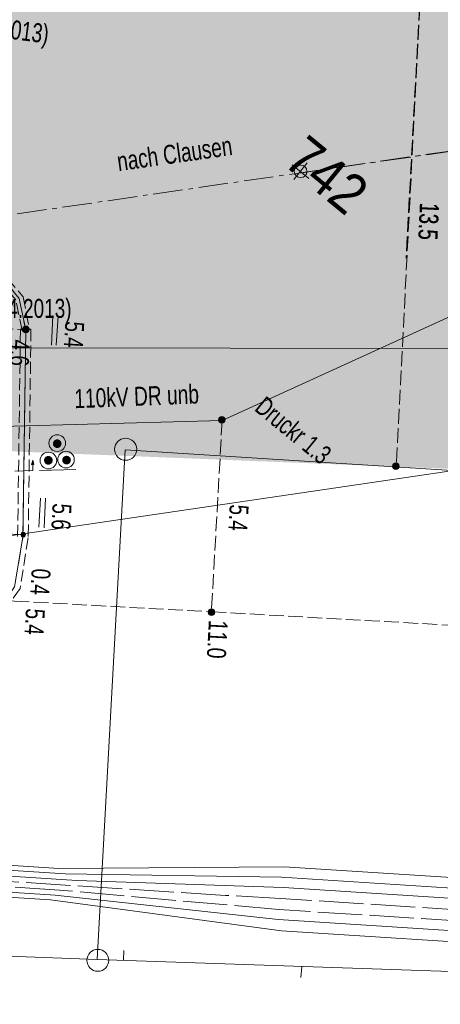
# Model space of a CAD drawing. Header units: metres. Extents: x -740 to 758, y -633 to 854.
# Tile 198 of 256: x -344 to -332, y 221 to 249. Entities that reach past the tile are written whole.
import ezdxf

# ---------------------------------------------------------------- set-up
doc = ezdxf.new("R2010")
doc.units = ezdxf.units.M
doc.header["$MEASUREMENT"] = 0
for name, pattern in [('1248_208', [1.456, 1.248, -0.208]), ('333_125', [0.4576, 0.3328, -0.1248]), ('333_333', [0.6656, 0.3328, -0.3328]), ('416_125', [0.5408, 0.416, -0.1248]), ('832_166_125_166', [1.2896, 0.832, -0.1664, 0.1248, -0.1664])]:
    doc.linetypes.add(name, pattern=pattern)
for name, color, linetype in [('Grundkarte.LOVION', 7, 'Continuous'), ('Grundkarte_Text.LOVION', 7, 'Continuous'), ('Strom.LOVION', 7, 'Continuous'), ('StromBemass.LOVION', 7, 'Continuous'), ('Telko.LOVION', 7, 'Continuous'), ('ViewBounds.LOVION', 7, 'Continuous')]:
    doc.layers.add(name, color=color, linetype=linetype)
doc.styles.add('ERSTELLTER_STIL_1', font='arial.ttf')

msp = doc.modelspace()

# ---------------------------------------------------------------- hatches: boundary and pattern name
at = {"layer": 'Strom.LOVION', "linetype": 'Continuous', "lineweight": 18}
for color, points in [(230, [(-345.029, 263.566), (-345.706, 252.357), (-325.812, 236.007), (-311.094, 235.406), (-315.332, 262.582)]), (230, [(-312.615, 235.488), (-345.107, 262.193), (-346.634, 236.847)]), (194, [(-343.055, 236.896), (-343.046, 236.909), (-343.038, 236.922), (-343.033, 236.936), (-343.029, 236.951), (-343.027, 236.966), (-343.027, 236.981), (-343.029, 236.996), (-343.033, 237.011), (-343.039, 237.025), (-343.046, 237.039), (-343.055, 237.051), (-343.066, 237.062), (-343.077, 237.072), (-343.09, 237.08), (-343.104, 237.086), (-343.119, 237.091), (-343.134, 237.094), (-343.149, 237.095), (-343.164, 237.094), (-343.179, 237.091), (-343.193, 237.086), (-343.207, 237.079), (-343.22, 237.071), (-343.232, 237.062), (-343.242, 237.05), (-343.251, 237.038), (-343.258, 237.025), (-343.264, 237.01), (-343.268, 236.996), (-343.27, 236.981), (-343.27, 236.965), (-343.268, 236.95), (-343.264, 236.935), (-343.258, 236.921), (-343.251, 236.908), (-343.242, 236.896), (-343.231, 236.885), (-343.219, 236.875), (-343.207, 236.867), (-343.193, 236.86), (-343.178, 236.856), (-343.163, 236.853), (-343.148, 236.852), (-343.133, 236.853), (-343.118, 236.856), (-343.103, 236.861), (-343.09, 236.867), (-343.077, 236.875), (-343.065, 236.885)]), (194, [(-343.301, 236.428), (-343.292, 236.44), (-343.285, 236.454), (-343.279, 236.468), (-343.276, 236.483), (-343.274, 236.498), (-343.274, 236.514), (-343.276, 236.529), (-343.28, 236.544), (-343.285, 236.558), (-343.293, 236.572), (-343.302, 236.584), (-343.313, 236.595), (-343.324, 236.605), (-343.338, 236.613), (-343.351, 236.62), (-343.366, 236.624), (-343.381, 236.627), (-343.397, 236.628), (-343.412, 236.627), (-343.427, 236.624), (-343.442, 236.619), (-343.456, 236.613), (-343.469, 236.605), (-343.48, 236.595), (-343.491, 236.583), (-343.5, 236.571), (-343.507, 236.557), (-343.513, 236.543), (-343.517, 236.528), (-343.519, 236.513), (-343.519, 236.497), (-343.517, 236.482), (-343.513, 236.467), (-343.507, 236.453), (-343.5, 236.44), (-343.49, 236.427), (-343.48, 236.416), (-343.468, 236.406), (-343.455, 236.398), (-343.441, 236.391), (-343.426, 236.387), (-343.411, 236.384), (-343.396, 236.383), (-343.38, 236.384), (-343.365, 236.387), (-343.351, 236.392), (-343.337, 236.398), (-343.324, 236.407), (-343.312, 236.416)]), (194, [(-342.792, 236.435), (-342.784, 236.447), (-342.776, 236.461), (-342.771, 236.475), (-342.767, 236.49), (-342.765, 236.505), (-342.765, 236.52), (-342.767, 236.535), (-342.771, 236.55), (-342.777, 236.564), (-342.784, 236.577), (-342.793, 236.589), (-342.803, 236.6), (-342.815, 236.61), (-342.828, 236.618), (-342.842, 236.625), (-342.856, 236.629), (-342.871, 236.632), (-342.886, 236.633), (-342.902, 236.632), (-342.916, 236.629), (-342.931, 236.624), (-342.945, 236.618), (-342.957, 236.61), (-342.969, 236.6), (-342.98, 236.589), (-342.988, 236.576), (-342.996, 236.563), (-343.001, 236.549), (-343.005, 236.534), (-343.007, 236.519), (-343.007, 236.504), (-343.005, 236.489), (-343.001, 236.474), (-342.995, 236.46), (-342.988, 236.447), (-342.979, 236.434), (-342.969, 236.423), (-342.957, 236.414), (-342.944, 236.406), (-342.93, 236.399), (-342.916, 236.394), (-342.901, 236.392), (-342.886, 236.391), (-342.87, 236.392), (-342.855, 236.395), (-342.841, 236.399), (-342.827, 236.406), (-342.814, 236.414), (-342.803, 236.424)])]:
    msp.add_hatch(color=color, dxfattribs=at).paths.add_polyline_path(points)
at = {"layer": 'Strom.LOVION', "linetype": 'Continuous', "lineweight": 13}
msp.add_hatch(color=7, dxfattribs=at).paths.add_polyline_path([(-343.838, 236.514), (-343.869, 236.378), (-343.81, 236.384)])
at = {"layer": 'StromBemass.LOVION', "linetype": 'Continuous', "lineweight": 13}
for points in [[(-343.957, 240.127), (-343.95, 240.136), (-343.944, 240.147), (-343.94, 240.158), (-343.937, 240.169), (-343.936, 240.181), (-343.936, 240.193), (-343.937, 240.204), (-343.94, 240.216), (-343.945, 240.227), (-343.95, 240.237), (-343.957, 240.247), (-343.965, 240.255), (-343.975, 240.263), (-343.985, 240.269), (-343.995, 240.274), (-344.007, 240.278), (-344.018, 240.28), (-344.03, 240.281), (-344.042, 240.28), (-344.053, 240.278), (-344.065, 240.274), (-344.075, 240.269), (-344.085, 240.262), (-344.094, 240.255), (-344.102, 240.246), (-344.109, 240.237), (-344.115, 240.226), (-344.119, 240.215), (-344.122, 240.204), (-344.124, 240.192), (-344.124, 240.18), (-344.122, 240.169), (-344.119, 240.157), (-344.115, 240.146), (-344.109, 240.136), (-344.102, 240.126), (-344.094, 240.118), (-344.085, 240.11), (-344.075, 240.104), (-344.064, 240.099), (-344.053, 240.095), (-344.041, 240.093), (-344.029, 240.092), (-344.018, 240.093), (-344.006, 240.095), (-343.995, 240.099), (-343.984, 240.104), (-343.974, 240.11), (-343.965, 240.118)], [(-343.983, 240.137), (-343.978, 240.144), (-343.975, 240.151), (-343.972, 240.158), (-343.97, 240.166), (-343.969, 240.174), (-343.969, 240.182), (-343.97, 240.19), (-343.972, 240.197), (-343.975, 240.205), (-343.979, 240.212), (-343.983, 240.218), (-343.989, 240.224), (-343.995, 240.229), (-344.002, 240.233), (-344.009, 240.236), (-344.017, 240.239), (-344.024, 240.24), (-344.032, 240.241), (-344.04, 240.24), (-344.048, 240.239), (-344.056, 240.236), (-344.063, 240.233), (-344.069, 240.229), (-344.076, 240.224), (-344.081, 240.218), (-344.086, 240.211), (-344.09, 240.204), (-344.092, 240.197), (-344.094, 240.189), (-344.095, 240.181), (-344.095, 240.173), (-344.094, 240.165), (-344.092, 240.158), (-344.089, 240.15), (-344.085, 240.143), (-344.081, 240.137), (-344.075, 240.131), (-344.069, 240.126), (-344.062, 240.122), (-344.055, 240.119), (-344.048, 240.116), (-344.04, 240.115), (-344.032, 240.114), (-344.024, 240.115), (-344.016, 240.116), (-344.009, 240.119), (-344.001, 240.122), (-343.995, 240.126), (-343.989, 240.131)], [(-338.443, 237.583), (-338.436, 237.592), (-338.431, 237.603), (-338.426, 237.613), (-338.423, 237.625), (-338.422, 237.636), (-338.422, 237.648), (-338.424, 237.66), (-338.427, 237.671), (-338.431, 237.682), (-338.437, 237.692), (-338.444, 237.702), (-338.452, 237.71), (-338.461, 237.718), (-338.471, 237.724), (-338.481, 237.729), (-338.492, 237.733), (-338.504, 237.735), (-338.516, 237.735), (-338.527, 237.735), (-338.539, 237.732), (-338.55, 237.729), (-338.561, 237.724), (-338.57, 237.717), (-338.579, 237.71), (-338.587, 237.701), (-338.594, 237.692), (-338.6, 237.682), (-338.604, 237.671), (-338.607, 237.659), (-338.609, 237.648), (-338.608, 237.636), (-338.607, 237.624), (-338.604, 237.613), (-338.6, 237.602), (-338.594, 237.592), (-338.587, 237.582), (-338.579, 237.574), (-338.57, 237.566), (-338.56, 237.56), (-338.549, 237.555), (-338.538, 237.551), (-338.527, 237.549), (-338.515, 237.549), (-338.503, 237.549), (-338.492, 237.552), (-338.481, 237.555), (-338.47, 237.56), (-338.46, 237.567), (-338.451, 237.574)], [(-338.465, 237.587), (-338.46, 237.593), (-338.457, 237.6), (-338.454, 237.607), (-338.452, 237.615), (-338.451, 237.622), (-338.451, 237.63), (-338.452, 237.638), (-338.454, 237.646), (-338.457, 237.653), (-338.461, 237.66), (-338.465, 237.666), (-338.471, 237.672), (-338.477, 237.677), (-338.483, 237.681), (-338.49, 237.684), (-338.498, 237.686), (-338.505, 237.688), (-338.513, 237.688), (-338.521, 237.688), (-338.529, 237.686), (-338.536, 237.684), (-338.543, 237.681), (-338.55, 237.676), (-338.556, 237.671), (-338.561, 237.666), (-338.566, 237.659), (-338.569, 237.652), (-338.572, 237.645), (-338.574, 237.638), (-338.575, 237.63), (-338.575, 237.622), (-338.574, 237.614), (-338.572, 237.607), (-338.569, 237.599), (-338.565, 237.593), (-338.561, 237.586), (-338.555, 237.581), (-338.549, 237.576), (-338.543, 237.572), (-338.536, 237.568), (-338.528, 237.566), (-338.521, 237.564), (-338.513, 237.564), (-338.505, 237.564), (-338.497, 237.566), (-338.49, 237.568), (-338.483, 237.572), (-338.476, 237.576), (-338.47, 237.581)], [(-333.549, 236.284), (-333.542, 236.294), (-333.537, 236.304), (-333.533, 236.315), (-333.53, 236.326), (-333.528, 236.338), (-333.528, 236.35), (-333.53, 236.361), (-333.533, 236.373), (-333.537, 236.383), (-333.543, 236.394), (-333.55, 236.403), (-333.558, 236.412), (-333.567, 236.419), (-333.577, 236.425), (-333.587, 236.43), (-333.598, 236.434), (-333.61, 236.436), (-333.622, 236.437), (-333.633, 236.436), (-333.645, 236.434), (-333.656, 236.43), (-333.667, 236.425), (-333.676, 236.419), (-333.685, 236.411), (-333.693, 236.403), (-333.7, 236.393), (-333.706, 236.383), (-333.71, 236.372), (-333.713, 236.361), (-333.714, 236.349), (-333.714, 236.337), (-333.713, 236.326), (-333.71, 236.314), (-333.706, 236.303), (-333.7, 236.293), (-333.693, 236.284), (-333.685, 236.275), (-333.676, 236.268), (-333.666, 236.262), (-333.655, 236.257), (-333.644, 236.253), (-333.633, 236.251), (-333.621, 236.25), (-333.609, 236.251), (-333.598, 236.253), (-333.587, 236.257), (-333.576, 236.262), (-333.566, 236.268), (-333.557, 236.276)], [(-344.058, 234.376), (-344.054, 234.382), (-344.05, 234.389), (-344.047, 234.397), (-344.045, 234.404), (-344.044, 234.412), (-344.044, 234.42), (-344.045, 234.428), (-344.047, 234.436), (-344.05, 234.443), (-344.054, 234.45), (-344.059, 234.457), (-344.064, 234.462), (-344.07, 234.467), (-344.077, 234.472), (-344.084, 234.475), (-344.092, 234.477), (-344.1, 234.479), (-344.107, 234.479), (-344.115, 234.479), (-344.123, 234.477), (-344.131, 234.475), (-344.138, 234.471), (-344.145, 234.467), (-344.151, 234.462), (-344.156, 234.456), (-344.161, 234.45), (-344.165, 234.443), (-344.167, 234.435), (-344.169, 234.428), (-344.17, 234.42), (-344.17, 234.412), (-344.169, 234.404), (-344.167, 234.396), (-344.164, 234.389), (-344.161, 234.382), (-344.156, 234.376), (-344.15, 234.37), (-344.144, 234.365), (-344.138, 234.361), (-344.13, 234.357), (-344.123, 234.355), (-344.115, 234.353), (-344.107, 234.353), (-344.099, 234.353), (-344.091, 234.355), (-344.084, 234.357), (-344.077, 234.361), (-344.07, 234.365), (-344.064, 234.37)], [(-338.734, 232.179), (-338.727, 232.189), (-338.721, 232.199), (-338.717, 232.21), (-338.714, 232.221), (-338.712, 232.233), (-338.713, 232.245), (-338.714, 232.257), (-338.717, 232.268), (-338.721, 232.279), (-338.727, 232.29), (-338.734, 232.299), (-338.742, 232.308), (-338.751, 232.315), (-338.761, 232.321), (-338.772, 232.326), (-338.783, 232.33), (-338.795, 232.332), (-338.807, 232.333), (-338.819, 232.332), (-338.83, 232.33), (-338.841, 232.326), (-338.852, 232.321), (-338.862, 232.315), (-338.871, 232.307), (-338.879, 232.299), (-338.886, 232.289), (-338.892, 232.279), (-338.896, 232.268), (-338.899, 232.256), (-338.9, 232.244), (-338.9, 232.233), (-338.899, 232.221), (-338.896, 232.209), (-338.892, 232.198), (-338.886, 232.188), (-338.879, 232.179), (-338.871, 232.17), (-338.862, 232.162), (-338.852, 232.156), (-338.841, 232.151), (-338.83, 232.148), (-338.818, 232.145), (-338.806, 232.145), (-338.794, 232.145), (-338.783, 232.148), (-338.772, 232.151), (-338.761, 232.156), (-338.751, 232.163), (-338.742, 232.17)], [(-338.762, 232.201), (-338.757, 232.208), (-338.753, 232.215), (-338.75, 232.223), (-338.748, 232.23), (-338.747, 232.238), (-338.747, 232.246), (-338.748, 232.254), (-338.75, 232.262), (-338.753, 232.269), (-338.757, 232.277), (-338.762, 232.283), (-338.767, 232.289), (-338.774, 232.294), (-338.78, 232.298), (-338.788, 232.302), (-338.795, 232.304), (-338.803, 232.306), (-338.811, 232.306), (-338.819, 232.305), (-338.827, 232.304), (-338.835, 232.301), (-338.842, 232.298), (-338.849, 232.294), (-338.855, 232.289), (-338.86, 232.283), (-338.865, 232.276), (-338.869, 232.269), (-338.872, 232.262), (-338.874, 232.254), (-338.875, 232.246), (-338.875, 232.238), (-338.874, 232.23), (-338.872, 232.222), (-338.869, 232.215), (-338.865, 232.208), (-338.86, 232.201), (-338.855, 232.195), (-338.848, 232.19), (-338.842, 232.186), (-338.834, 232.183), (-338.827, 232.18), (-338.819, 232.179), (-338.811, 232.178), (-338.803, 232.179), (-338.795, 232.18), (-338.787, 232.183), (-338.78, 232.186), (-338.773, 232.19), (-338.767, 232.196)], [(-338.762, 232.201), (-338.757, 232.208), (-338.753, 232.215), (-338.75, 232.223), (-338.748, 232.23), (-338.747, 232.238), (-338.747, 232.246), (-338.748, 232.254), (-338.75, 232.262), (-338.753, 232.269), (-338.757, 232.277), (-338.762, 232.283), (-338.767, 232.289), (-338.774, 232.294), (-338.78, 232.298), (-338.788, 232.302), (-338.795, 232.304), (-338.803, 232.306), (-338.811, 232.306), (-338.819, 232.305), (-338.827, 232.304), (-338.835, 232.301), (-338.842, 232.298), (-338.849, 232.294), (-338.855, 232.289), (-338.86, 232.283), (-338.865, 232.276), (-338.869, 232.269), (-338.872, 232.262), (-338.874, 232.254), (-338.875, 232.246), (-338.875, 232.238), (-338.874, 232.23), (-338.872, 232.222), (-338.869, 232.215), (-338.865, 232.208), (-338.86, 232.201), (-338.855, 232.195), (-338.848, 232.19), (-338.842, 232.186), (-338.834, 232.183), (-338.827, 232.18), (-338.819, 232.179), (-338.811, 232.178), (-338.803, 232.179), (-338.795, 232.18), (-338.787, 232.183), (-338.78, 232.186), (-338.773, 232.19), (-338.767, 232.196)]]:
    msp.add_hatch(color=7, dxfattribs=at).paths.add_polyline_path(points)

# ---------------------------------------------------------------- linework, layer by layer
at = {"layer": 'Grundkarte.LOVION', "color": 253, "linetype": 'Continuous', "lineweight": 18}
for points in [[(-312.002, 234.957), (-341.235, 236.798), (-342.022, 222.476), (-354.51, 222.939), (-399.873, 226.514), (-399.698, 230.462), (-398.662, 248.888)], [(-398.662, 248.888), (-399.698, 230.462), (-399.873, 226.514), (-354.51, 222.939), (-342.022, 222.476), (-341.235, 236.798), (-312.002, 234.957)]]:
    msp.add_lwpolyline(points, dxfattribs=at)
at = {"layer": 'Grundkarte.LOVION', "color": 8, "linetype": 'Continuous', "lineweight": 18}
for points in [[(-312.002, 234.957), (-341.235, 236.798), (-342.022, 222.476), (-354.51, 222.939), (-399.873, 226.514), (-399.698, 230.462), (-398.662, 248.888)], [(-398.662, 248.888), (-399.698, 230.462), (-399.873, 226.514), (-354.51, 222.939), (-342.022, 222.476), (-341.235, 236.798), (-312.002, 234.957)], [(-408.382, 237.061), (-393.915, 226.032), (-354.51, 222.939), (-342.022, 222.476), (-307.504, 221.299), (-307.413, 221.278), (-308.273, 231.893)], [(-341.278, 222.726), (-341.281, 222.459)], [(-336.298, 221.971), (-336.268, 222.27)]]:
    msp.add_lwpolyline(points, dxfattribs=at)
at = {"layer": 'Grundkarte.LOVION', "color": 9, "linetype": 'Continuous', "lineweight": 18}
for centre, radius in [((-341.224, 236.818), 0.311), ((-342.006, 222.449), 0.309)]:
    msp.add_circle(centre, radius, dxfattribs=at)
at = {"layer": 'Strom.LOVION', "color": 194, "linetype": '832_166_125_166', "lineweight": 18}
for points in [[(-312.78, 247.965), (-336.257, 244.591)], [(-325.583, 246.146), (-348.693, 242.793)]]:
    msp.add_lwpolyline(points, dxfattribs=at)
at = {"layer": 'Strom.LOVION', "color": 9, "linetype": 'Continuous', "lineweight": 18}
for points in [[(-336.536, 244.809), (-336.07, 244.426)], [(-336.496, 244.4), (-336.113, 244.866)]]:
    msp.add_lwpolyline(points, dxfattribs=at)
at = {"layer": 'Strom.LOVION', "color": 194, "linetype": 'Continuous', "lineweight": 18}
for points in [[(-323.558, 244.482), (-323.611, 244.418), (-338.508, 237.627), (-349.548, 237.33), (-350.947, 237.43), (-351.528, 237.477)], [(-352.781, 242.438), (-349.3, 242.054), (-345.681, 242.068), (-345.102, 241.888), (-344.61, 241.537), (-344.223, 241.058), (-344.033, 240.175), (-344.113, 234.345), (-344.346, 232.948), (-344.992, 231.998), (-346.068, 231.213), (-347.299, 230.959), (-353.159, 231.037), (-356.535, 230.958), (-359, 230.776), (-362.702, 230.695), (-364.769, 230.833), (-367.644, 231.364), (-370.325, 232.033)]]:
    msp.add_lwpolyline(points, dxfattribs=at)
at = {"layer": 'Strom.LOVION', "color": 9, "linetype": '333_333', "lineweight": 18}
for points in [[(-374.978, 243.046), (-374.819, 242.323), (-374.75, 241.62), (-374.966, 237.328), (-374.802, 236.413), (-374.338, 235.897), (-373.769, 235.214), (-372.117, 233.129), (-371.5, 232.568), (-370.325, 232.033), (-367.644, 231.364), (-364.769, 230.833), (-362.702, 230.695), (-359, 230.776), (-356.535, 230.958), (-353.159, 231.037), (-347.299, 230.959), (-346.068, 231.213), (-344.992, 231.998), (-344.346, 232.948), (-344.113, 234.345), (-344.033, 240.175)], [(-349.3, 242.054), (-345.681, 242.068), (-345.102, 241.888), (-344.61, 241.537), (-344.223, 241.058), (-344.033, 240.175)]]:
    msp.add_lwpolyline(points, dxfattribs=at)
at = {"layer": 'Strom.LOVION', "color": 7, "linetype": '333_125', "lineweight": 13}
msp.add_lwpolyline([(-349.296, 242.158), (-345.66, 242.159), (-345.052, 241.982), (-344.544, 241.618), (-344.109, 241.099), (-343.932, 240.2), (-344.134, 240.15), (-344.308, 241.02), (-344.692, 241.47), (-345.152, 241.795), (-345.686, 241.964), (-349.289, 241.937)], close=True, dxfattribs=at)
msp.add_lwpolyline([(-344.262, 234.36), (-344.182, 240.19), (-343.887, 240.189), (-343.964, 234.33), (-344.194, 232.903), (-344.893, 231.889)], dxfattribs=at)
at = {"layer": 'Strom.LOVION', "color": 7, "linetype": 'Continuous', "lineweight": 13}
msp.add_lwpolyline([(-343.838, 236.514), (-343.81, 236.384), (-343.869, 236.378)], close=True, dxfattribs=at)
for points in [[(-343.838, 236.219), (-343.838, 236.514)], [(-344.339, 236.199), (-343.838, 236.219)], [(-343.647, 236.223), (-342.629, 236.248)]]:
    msp.add_lwpolyline(points, dxfattribs=at)
at = {"layer": 'Strom.LOVION', "color": 1, "linetype": '1248_208', "lineweight": 18}
for points in [[(-307.506, 222.082), (-315.677, 222.524), (-336.913, 223.877), (-343.084, 224.426), (-350.297, 224.888), (-364.513, 225.641), (-365.222, 225.793), (-366.385, 226.049), (-374.072, 227.736), (-374.33, 227.652), (-374.503, 227.605), (-375.385, 226.957), (-383.533, 227.165), (-384.195, 227.278), (-384.499, 227.367), (-385.088, 227.797), (-385.609, 228.44), (-385.896, 229.107), (-386.008, 229.953), (-385.668, 235.247)], [(-307.538, 222.404), (-315.647, 222.823), (-336.869, 224.191), (-338.415, 224.276), (-350.282, 225.037), (-364.482, 225.777), (-366.386, 226.212), (-374.057, 227.885), (-374.56, 227.733), (-375.429, 227.101), (-383.502, 227.302), (-384.105, 227.42), (-384.439, 227.506), (-384.982, 227.925), (-385.468, 228.513), (-385.736, 229.137), (-385.862, 229.967), (-385.519, 235.232)]]:
    msp.add_lwpolyline(points, dxfattribs=at)
at = {"layer": 'Strom.LOVION', "color": 1, "linetype": 'Continuous', "lineweight": 18}
for points in [[(-385.237, 235.215), (-385.553, 229.983), (-385.449, 229.224), (-385.219, 228.685), (-384.765, 228.124), (-384.302, 227.77), (-384.046, 227.721), (-383.547, 227.607), (-375.532, 227.401), (-374.692, 228.03), (-374.36, 228.107), (-374.011, 228.17), (-366.295, 226.486), (-365.479, 226.3), (-364.452, 226.076), (-350.268, 225.349), (-342.922, 224.885), (-336.839, 224.785), (-315.617, 223.417), (-307.566, 222.992)], [(-385.087, 235.201), (-385.403, 229.968), (-385.305, 229.268), (-385.078, 228.758), (-384.643, 228.239), (-384.228, 227.925), (-383.953, 227.834), (-383.519, 227.773), (-375.592, 227.558), (-374.749, 228.157), (-374.403, 228.25), (-373.996, 228.32), (-366.04, 226.6), (-365.525, 226.473), (-364.408, 226.228), (-350.253, 225.498), (-343.099, 225.03), (-336.764, 225.073), (-315.603, 223.729), (-307.714, 223.303)], [(-377.267, 226.862), (-377.214, 227.222), (-377.044, 227.298), (-375.488, 227.257), (-374.632, 227.873), (-374.345, 227.96), (-374.042, 228.034), (-366.326, 226.35), (-365.494, 226.151), (-364.467, 225.926), (-350.267, 225.187), (-342.593, 224.695), (-336.781, 224.495), (-315.634, 223.134), (-307.55, 222.683)], [(-315.708, 221.93), (-336.839, 223.278), (-343.338, 224.15), (-350.297, 224.592), (-364.556, 225.326), (-365.463, 225.533), (-366.04, 225.846), (-371.943, 227.116), (-374.013, 227.579), (-374.286, 227.508), (-374.43, 227.464), (-375.342, 226.814), (-377.267, 226.862)]]:
    msp.add_lwpolyline(points, dxfattribs=at)
at = {"layer": 'Strom.LOVION', "color": 150, "linetype": 'Continuous', "lineweight": 18}
msp.add_lwpolyline([(-315.678, 222.229), (-336.929, 223.594), (-343.203, 224.281), (-350.283, 224.742), (-364.512, 225.479), (-365.373, 225.675), (-366.417, 226.829), (-373.997, 228.482)], dxfattribs=at)
at = {"layer": 'Strom.LOVION', "color": 9, "linetype": 'Continuous', "lineweight": 18}
msp.add_circle((-336.3, 244.628), 0.178, dxfattribs=at)
at = {"layer": 'Strom.LOVION', "color": 7, "linetype": 'Continuous', "lineweight": 13}
for centre, radius in [((-343.146, 236.989), 0.235), ((-343.397, 236.499), 0.235), ((-342.9, 236.526), 0.233)]:
    msp.add_circle(centre, radius, dxfattribs=at)
at = {"layer": 'StromBemass.LOVION', "color": 7, "linetype": '416_125', "lineweight": 13}
for points in [[(-332.243, 263.234), (-332.927, 249.823), (-333.333, 242.187)], [(-366.376, 255.576), (-366.846, 246.782), (-366.998, 244.107), (-367.546, 233.842), (-365.956, 233.746), (-364.602, 233.657), (-364.203, 233.651), (-363.563, 233.611), (-362.537, 233.548), (-360.086, 233.418), (-358.853, 233.347), (-356.402, 233.217), (-354.321, 233.095), (-353.029, 233.03), (-349.789, 232.844), (-348.422, 232.771), (-347.205, 232.712), (-347.143, 232.689), (-346.179, 232.65), (-344.962, 232.592), (-344.351, 232.548), (-338.81, 232.248), (-324.322, 231.433)], [(-332.814, 252.089), (-332.918, 249.833), (-333.61, 236.347)], [(-349.383, 240.48), (-344.806, 240.218), (-344.033, 240.175)], [(-338.508, 237.627), (-338.81, 232.248)], [(-349.706, 234.714), (-345.145, 234.466), (-344.106, 234.419)]]:
    msp.add_lwpolyline(points, dxfattribs=at)
at = {"layer": 'StromBemass.LOVION', "color": 7, "linetype": 'Continuous', "lineweight": 13}
for points in [[(-343.274, 240.574), (-343.311, 239.743)], [(-343.125, 240.559), (-343.178, 239.741)], [(-343.615, 235.443), (-343.668, 234.625)], [(-343.481, 235.441), (-343.518, 234.61)]]:
    msp.add_lwpolyline(points, dxfattribs=at)
for centre, radius in [((-344.03, 240.186), 0.0941), ((-344.032, 240.178), 0.0634), ((-338.515, 237.642), 0.0934), ((-338.513, 237.626), 0.0622), ((-333.621, 236.343), 0.0932), ((-344.107, 234.416), 0.0632), ((-338.806, 232.239), 0.0942), ((-338.811, 232.242), 0.0639), ((-338.811, 232.242), 0.0639)]:
    msp.add_circle(centre, radius, dxfattribs=at)
at = {"layer": 'Telko.LOVION', "color": 1, "linetype": 'Continuous', "lineweight": 18}
msp.add_lwpolyline([(-316.311, 238.526), (-348.959, 233.723), (-350.013, 233.62)], dxfattribs=at)
at = {"layer": 'ViewBounds.LOVION', "color": 1, "linetype": 'Continuous', "lineweight": 18}
msp.add_lwpolyline([(528.379, 238.399), (527.852, -123.837), (-505.561, -122.336), (-505.035, 239.901)], close=True, dxfattribs=at)

# ---------------------------------------------------------------- texts
at = {"layer": 'Grundkarte_Text.LOVION', "color": 7, "linetype": 'Continuous', "lineweight": 13, "insert": (-336.824, 244.837), "char_height": 1.12432, "attachment_point": 7, "rotation": 320.5841, "style": 'ERSTELLTER_STIL_1'}
msp.add_mtext('{\\A1;\\W0.89450x;742}', dxfattribs=at)
at = {"layer": 'Strom.LOVION', "color": 194, "linetype": 'Continuous', "lineweight": 18, "char_height": 0.53355, "attachment_point": 7, "style": 'ERSTELLTER_STIL_1'}
for s, insert, rotation in [('{\\A1;\\W0.71558x;3x1x300 CU (4.2013)}', (-348.469, 248.707), 352.6749), ('{\\A1;\\W0.71558x;3x1x300 CU (4.2013)}', (-347.812, 240.33), 0.2617), ('{\\A1;\\W0.72384x;110kV DR unb}', (-342.656, 237.962), 2.2415)]:
    msp.add_mtext(s, dxfattribs=dict(at, insert=insert, rotation=rotation))
at = {"layer": 'Strom.LOVION', "color": 1, "linetype": 'Continuous', "lineweight": 18, "attachment_point": 7, "style": 'ERSTELLTER_STIL_1'}
for s, insert, char_height, rotation in [('{\\A1;\\W0.71558x;nach Clausen}', (-341.422, 244.626), 0.53354, 8.1102), ('{\\A1;\\W0.71558x;Druckr 1.3}', (-337.631, 237.919), 0.53355, 320.5841)]:
    msp.add_mtext(s, dxfattribs=dict(at, insert=insert, char_height=char_height, rotation=rotation))
at = {"layer": 'StromBemass.LOVION', "color": 7, "linetype": 'Continuous', "lineweight": 13, "attachment_point": 7, "style": 'ERSTELLTER_STIL_1'}
for s, insert, char_height, rotation in [('{\\A1;\\W0.71559x;13.5}', (-332.951, 243.748), 0.53354, 267.2453), ('{\\A1;\\W0.71559x;13.5}', (-332.943, 243.758), 0.53354, 267.2453), ('{\\A1;\\W0.71558x;5.4}', (-342.926, 240.423), 0.53355, 266.8833), ('{\\A1;\\W0.71558x;4.6}', (-344.451, 239.913), 0.53355, 266.8833), ('{\\A1;\\W0.71557x;5.6}', (-343.283, 235.306), 0.53355, 266.8746), ('{\\A1;\\W0.71558x;5.4}', (-338.301, 235.276), 0.53355, 266.8274), ('{\\A1;\\W0.71558x;0.4}', (-343.873, 233.475), 0.53355, 266.8274), ('{\\A1;\\W0.71558x;5.4}', (-344.033, 232.352), 0.53355, 266.8274), ('{\\A1;\\W0.74395x;11.0}', (-338.888, 232.025), 0.53355, 266.8274)]:
    msp.add_mtext(s, dxfattribs=dict(at, insert=insert, char_height=char_height, rotation=rotation))

doc.saveas('drawing.dxf')
